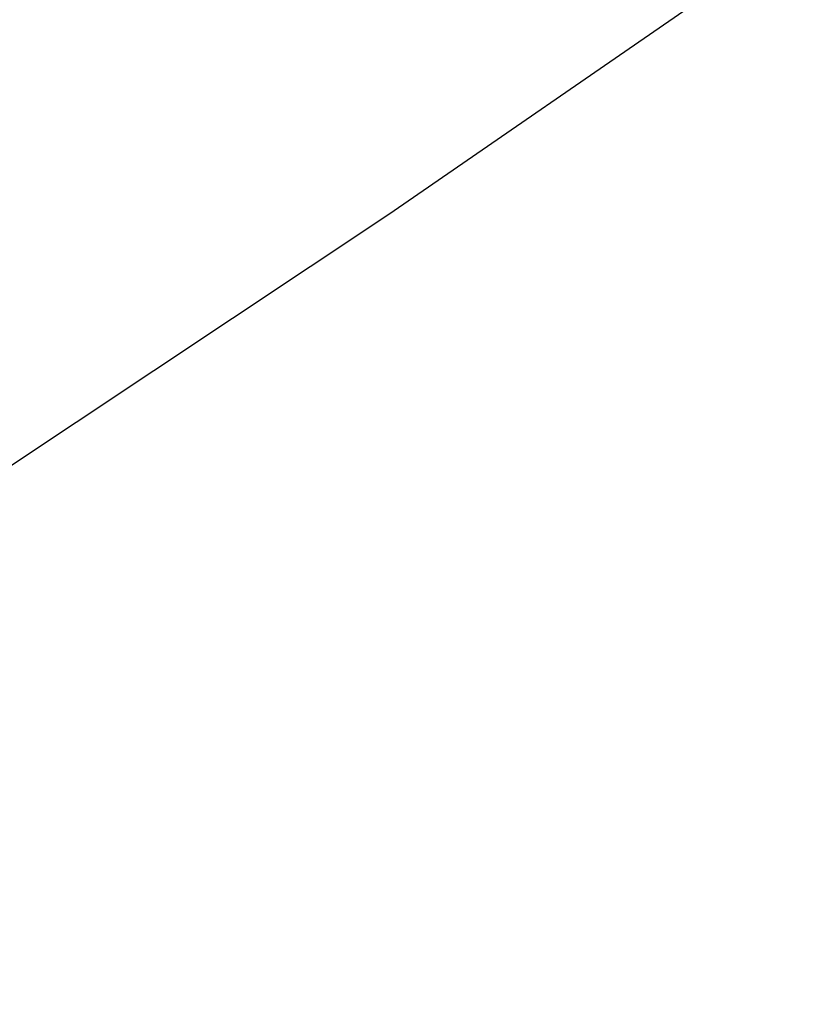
# Model space of a CAD drawing. Extents: x 0 to 363660, y 0 to 4201329.
# Tile 210 of 256: x 360283.71 to 360285.4, y 4200430.37 to 4200432.44. Entities that reach past the tile are written whole.
import ezdxf

# ---------------------------------------------------------------- set-up
doc = ezdxf.new("R2010")
doc.units = 0
doc.header["$LTSCALE"] = 0.5
doc.header["$MEASUREMENT"] = 0
doc.layers.add('(032) Горизонтали утолщенные', color=32, linetype='Continuous', lineweight=30)
doc.layers.add('.', color=7, linetype='Continuous', lineweight=15)

# ---------------------------------------------------------------- blocks, each defined once
blk = doc.blocks.new('gergrgrre')
at = {"layer": '(032) Горизонтали утолщенные', "color": 32}
blk.add_polyline3d([(360282.4434, 4200430.6786, 540), (360283.18, 4200431.16, 540), (360284.49, 4200432.03, 540), (360285.81, 4200432.94, 540), (360287.13, 4200433.87, 540), (360288.43, 4200434.82, 540), (360289.68, 4200435.78, 540), (360290.88, 4200436.75, 540), (360292.02, 4200437.73, 540), (360293.12, 4200438.72, 540), (360294.15, 4200439.71, 540), (360295.13, 4200440.71, 540), (360296.05, 4200441.71, 540), (360296.91, 4200442.71, 540), (360297.73, 4200443.74, 540), (360298.54, 4200444.81, 540), (360299.36, 4200445.95, 540), (360300.22, 4200447.18, 540), (360301.14, 4200448.52, 540), (360302.15, 4200450, 540), (360303.26, 4200451.61, 540), (360304.43, 4200453.32, 540), (360305.64, 4200455.06, 540)], dxfattribs=at)

msp = doc.modelspace()

# ---------------------------------------------------------------- hatches: boundary and pattern name
at = {"layer": '.', "ltscale": 0.149071}
h = msp.add_hatch(color=256, dxfattribs=at)
h.dxf.hatch_style = 1
h.set_gradient(color1=(255, 255, 255), tint=1)
h.paths.add_polyline_path([(359890.2408, 4200193.8911), (361190.2408, 4200193.8911), (361190.2408, 4201328.8911), (359890.2408, 4201328.8911)])
h.paths.add_polyline_path([(359905.2408, 4201313.8911), (361175.2408, 4201313.8911), (361175.2408, 4200208.8911), (359905.2408, 4200208.8911)], flags=16)

# ---------------------------------------------------------------- block references
at = {"linetype": 'Continuous'}
msp.add_blockref('gergrgrre', (0, 0), dxfattribs=at)

doc.saveas('drawing.dxf')
